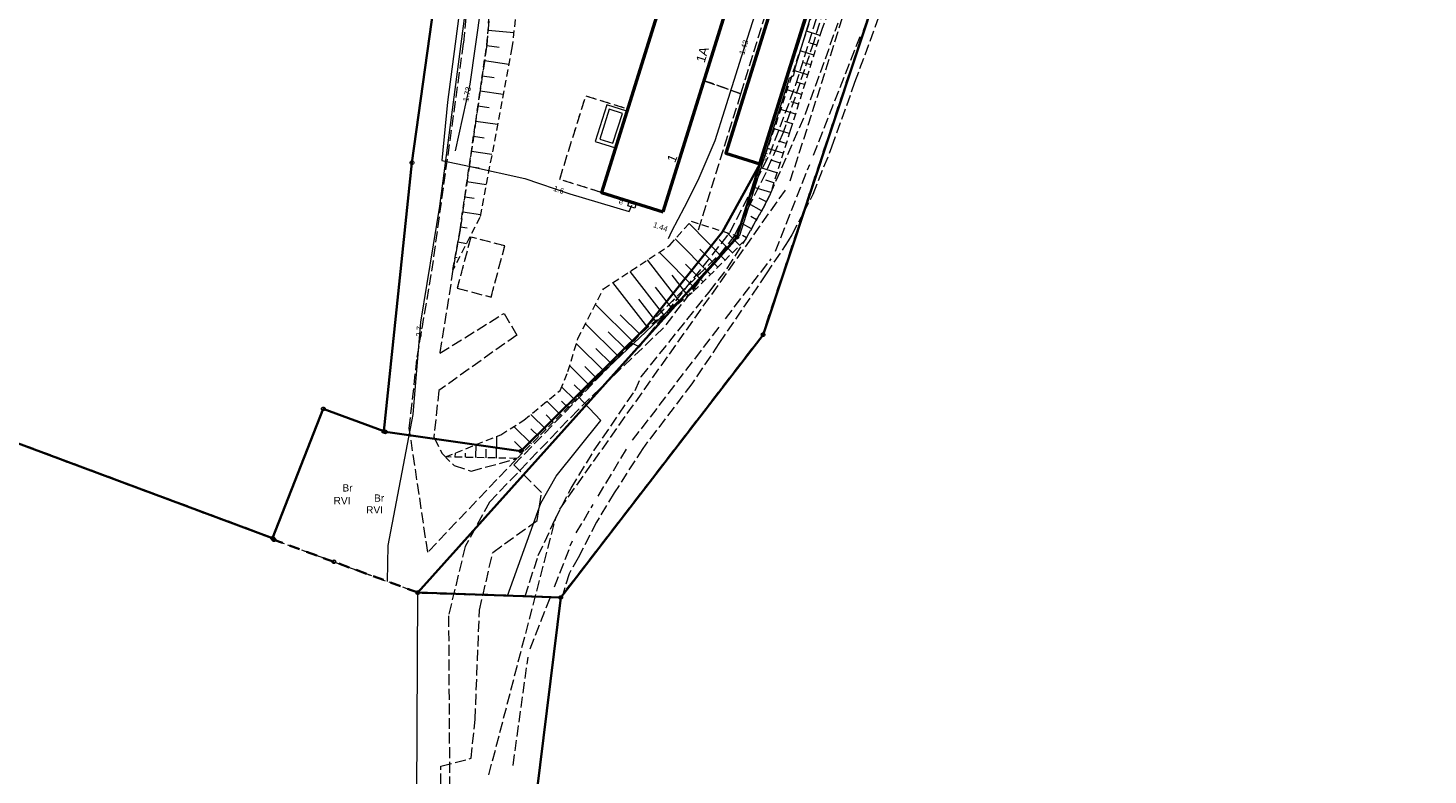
# Model space of a CAD drawing. Extents: x 5459987 to 5506369, y 5959610 to 5991660.
# Tile 7 of 51: x 5462324 to 5462516, y 5971880 to 5971982. Entities that reach past the tile are written whole.
import ezdxf
from ezdxf.enums import TextEntityAlignment as Align

# ---------------------------------------------------------------- set-up
doc = ezdxf.new("R2010")
doc.units = 0
for name, pattern in [('PRZER1-1', [1, 0.5, -0.5]), ('PRZER2-1', [1.5, 1, -0.5]), ('PRZER3-1', [2, 1.5, -0.5]), ('PRZER3-2', [2.5, 1.5, -1])]:
    doc.linetypes.add(name, pattern=pattern)
doc.layers.get('0').update_dxf_attribs({"linetype": 'CONTINUOUS'})
for name, color, linetype, lineweight in [('GEPADR_O', 7, 'CONTINUOUS', 18), ('GEPPGD', 7, 'CONTINUOUS', 18), ('GEPPGO', 7, 'CONTINUOUS', 18), ('GESBTO', 7, 'CONTINUOUS', 18), ('GESBZO', 7, 'CONTINUOUS', 50), ('GESDZI', 7, 'CONTINUOUS', 18), ('GESJOB', 7, 'CONTINUOUS', 35), ('GESOZN', 7, 'CONTINUOUS', 18), ('GSSKOA', 7, 'CONTINUOUS', 18), ('GSSZSN', 7, 'CONTINUOUS', 18), ('GUPPRZ_O', 7, 'CONTINUOUS', 18)]:
    doc.layers.add(name, color=color, linetype=linetype, lineweight=lineweight)
for name, color, linetype, lineweight, true_color in [('GESKKL', 7, 'CONTINUOUS', 18, 0x24bc24), ('GESKKL_O', 7, 'CONTINUOUS', 18, 0x24bc24), ('GESUZY', 7, 'CONTINUOUS', 18, 0x008000), ('GESUZY_O', 7, 'CONTINUOUS', 18, 0x008000), ('GULEPR', 1, 'CONTINUOUS', 18, 0xff0000), ('GULEPR_O', 1, 'CONTINUOUS', 18, 0xff0000), ('GULGPR', 7, 'CONTINUOUS', 18, 0xbfbf00), ('GULKPR', 7, 'CONTINUOUS', 18, 0x803300), ('GULTPR', 7, 'CONTINUOUS', 18, 0xff9100), ('GULWPR', 5, 'CONTINUOUS', 18, 0x0000ff), ('GUPESE', 1, 'CONTINUOUS', 18, 0xff0000), ('GUPESE_O', 1, 'CONTINUOUS', 18, 0xff0000)]:
    doc.layers.add(name, color=color, linetype=linetype, lineweight=lineweight, true_color=true_color)
doc.styles.add('Arial', font='arial.ttf')

# ---------------------------------------------------------------- blocks, each defined once
blk = doc.blocks.new('GEPPGD1_2')
blk.add_hatch(color=0).paths.add_polyline_path([(0, -0.045), (0.013906, -0.042798), (0.02645, -0.036406), (0.036406, -0.02645), (0.042798, -0.013906), (0.045, 0), (0.042798, 0.013906), (0.036406, 0.02645), (0.02645, 0.036406), (0.013906, 0.042798), (0, 0.045), (-0.013906, 0.042798), (-0.02645, 0.036406), (-0.036406, 0.02645), (-0.042798, 0.013906), (-0.045, 0), (-0.042798, -0.013906), (-0.036406, -0.02645), (-0.02645, -0.036406), (-0.013906, -0.042798)])
blk = doc.blocks.new('GUPESE1')
at = {"color": 0}
blk.add_lwpolyline([(-0.5, -0.25), (-0.5, 0.25), (0.5, 0.25), (0.5, -0.25)], close=True, dxfattribs=at)
blk = doc.blocks.new('GEPPGO1_1')
at = {"color": 0}
blk.add_lwpolyline([(0, 0.25), (0.077254, 0.237764), (0.146946, 0.202254), (0.202254, 0.146946), (0.237764, 0.077254), (0.25, 0), (0.237764, -0.077254), (0.202254, -0.146946), (0.146946, -0.202254), (0.077254, -0.237764), (0, -0.25), (-0.077254, -0.237764), (-0.146946, -0.202254), (-0.202254, -0.146946), (-0.237764, -0.077254), (-0.25, 0), (-0.237764, 0.077254), (-0.202254, 0.146946), (-0.146946, 0.202254), (-0.077254, 0.237764)], close=True, dxfattribs=at)
blk = doc.blocks.new('GEPPGD1_1')
at = {"color": 0}
blk.add_lwpolyline([(0, 0.25), (0.077254, 0.237764), (0.146946, 0.202254), (0.202254, 0.146946), (0.237764, 0.077254), (0.25, 0), (0.237764, -0.077254), (0.202254, -0.146946), (0.146946, -0.202254), (0.077254, -0.237764), (0, -0.25), (-0.077254, -0.237764), (-0.146946, -0.202254), (-0.202254, -0.146946), (-0.237764, -0.077254), (-0.25, 0), (-0.237764, 0.077254), (-0.202254, 0.146946), (-0.146946, 0.202254), (-0.077254, 0.237764)], close=True, dxfattribs=at)

msp = doc.modelspace()

# ---------------------------------------------------------------- linework, layer by layer
at = {"layer": 'GESBTO', "color": 252, "linetype": 'Continuous', "lineweight": 18, "elevation": 10.18}
for points in [[(5462406.02, 5971971.03), (5462403.26, 5971971.88), (5462401.66, 5971966.85), (5462404.44, 5971965.99)], [(5462405.39, 5971970.7), (5462403.59, 5971971.26), (5462402.29, 5971967.18), (5462404.11, 5971966.61)]]:
    msp.add_lwpolyline(points, close=True, dxfattribs=at)
at = {"layer": 'GESBZO', "color": 252, "linetype": 'Continuous', "lineweight": 50, "elevation": 10.18}
for points in [[(5462410.99, 5971957.23), (5462449.05, 5972079.02), (5462440.58, 5972081.66), (5462402.53, 5971959.88)], [(5462424.23, 5971963.78), (5462459.22, 5972075.69), (5462454.57, 5972077.19), (5462419.58, 5971965.28)]]:
    msp.add_lwpolyline(points, close=True, dxfattribs=at)
at = {"layer": 'GESDZI', "color": 86, "linetype": 'Continuous', "lineweight": 35, "true_color": 0x1a7000, "elevation": 10.22}
for points in [[(5462868.07, 5971903.66), (5462716.09, 5971917.91), (5462701.65, 5971919.26), (5462699.25, 5971919.55), (5462696.65, 5971919.73), (5462678.14, 5971921.53), (5462658.22, 5971923.38), (5462639.31, 5971925.14), (5462580.4, 5971930.64), (5462580.99, 5971970.63), (5462581.26, 5971988.63), (5462581.38, 5971996.63), (5462581.71, 5972019.24), (5462579.02, 5972070.41), (5462569.44, 5972241.64), (5462569.03, 5972275.5), (5462523.12, 5972259.37), (5462472.7, 5972196.07), (5462464.9, 5972151.67), (5462468.85, 5972073.61), (5462424.66, 5971940.41), (5462396.95, 5971904.43), (5462373.23, 5971712.32)], [(5462457.45, 5972184.44), (5462453.87, 5972157.77), (5462457.87, 5972101.97), (5462458.58, 5972092.02), (5462459.45, 5972086.04), (5462459.72, 5972075.93), (5462424.23, 5971963.77), (5462421.07, 5971953.77), (5462377.38, 5971905.1), (5462396.95, 5971904.43), (5462424.66, 5971940.41), (5462468.85, 5972073.61), (5462464.9, 5972151.67), (5462472.7, 5972196.07)]]:
    msp.add_lwpolyline(points, dxfattribs=at)
for points in [[(5462376.59, 5971963.95), (5462384.76, 5972022.39), (5462386.94, 5972024.7), (5462387.65, 5972027.92), (5462406.22, 5972097.48), (5462396.55, 5972094.77), (5462385.8, 5972064.87), (5462381.18, 5972059), (5462364.69, 5972043.16), (5462340.61, 5972048.06), (5462308.18, 5972057.25), (5462213.96, 5972082.17), (5462213.12, 5972055.3), (5462223.9, 5971961.75), (5462260.21, 5971948.8), (5462357.51, 5971912.55), (5462364.45, 5971930.25), (5462372.73, 5971927.18)], [(5462408.64, 5971941.45), (5462391.49, 5971924.46), (5462372.95, 5971927.1), (5462372.73, 5971927.18), (5462376.59, 5971963.95), (5462384.76, 5972022.39), (5462386.94, 5972024.7), (5462387.65, 5972027.92), (5462406.22, 5972097.48), (5462459.45, 5972086.04), (5462459.72, 5972075.93), (5462424.23, 5971963.77), (5462419.1, 5971954.48)]]:
    msp.add_lwpolyline(points, close=True, dxfattribs=at)
at = {"layer": 'GESJOB', "color": 252, "linetype": 'PRZER3-2', "lineweight": 35, "elevation": 10.22}
msp.add_lwpolyline([(5462472.7, 5972196.07), (5462464.9, 5972151.67), (5462468.85, 5972073.61), (5462424.66, 5971940.41), (5462396.95, 5971904.43), (5462377.38, 5971905.1), (5462365.9, 5971909.32), (5462357.69, 5971912.33), (5462357.51, 5971912.55), (5462260.21, 5971948.8)], dxfattribs=at)
msp.add_lwpolyline([(5462472.7, 5972196.07), (5462464.9, 5972151.67), (5462468.85, 5972073.61), (5462424.66, 5971940.41), (5462396.95, 5971904.43), (5462377.38, 5971905.1), (5462365.9, 5971909.32), (5462357.69, 5971912.33), (5462357.51, 5971912.55), (5462260.21, 5971948.8)], dxfattribs=at)
at = {"layer": 'GESKKL', "color": 252, "linetype": 'PRZER3-1', "lineweight": 18, "elevation": 10.06}
for points in [[(5462421.07, 5971953.77), (5462459.61, 5972075.57), (5462459.22, 5972075.69), (5462454.57, 5972077.19), (5462449.05, 5972079.02), (5462440.58, 5972081.66), (5462416.13, 5972003.44), (5462397.45, 5972007.54), (5462400.9, 5972029.09), (5462394.36, 5972030.01), (5462393.4, 5972026.37), (5462390.41, 5972008.91), (5462383.1, 5972010.54), (5462376.59, 5971963.95), (5462372.73, 5971927.18), (5462364.45, 5971930.25), (5462357.51, 5971912.55), (5462357.69, 5971912.33), (5462365.9, 5971909.32), (5462377.38, 5971905.1)], [(5462402.53, 5971959.88), (5462396.81, 5971961.67), (5462400.39, 5971973.12), (5462406.11, 5971971.33)], [(5462408.64, 5971941.45), (5462419.1, 5971954.48), (5462424.23, 5971963.77), (5462421.07, 5971953.77)], [(5462384.64, 5971953.77), (5462382.79, 5971946.78), (5462387.43, 5971945.55), (5462389.29, 5971952.56)]]:
    msp.add_lwpolyline(points, close=True, dxfattribs=at)
at = {"layer": 'GESOZN', "color": 252, "linetype": 'Continuous', "lineweight": 18, "elevation": 10.1}
msp.add_lwpolyline([(5462359.45, 5971403.28), (5462357.42, 5971443.6), (5462353.51, 5971465.73), (5462356.74, 5971481.76), (5462360.22, 5971562.85), (5462362.46, 5971623.44), (5462362.24, 5971633.81), (5462361.78, 5971666.54), (5462364.19, 5971706.59), (5462365.27, 5971717.59), (5462366.22, 5971726.74), (5462368.44, 5971742.8), (5462377.1, 5971802.16), (5462377.21, 5971868.04), (5462377.38, 5971905.1), (5462421.07, 5971953.77), (5462459.72, 5972075.93), (5462459.45, 5972086.04), (5462458.58, 5972092.02), (5462453.87, 5972157.77), (5462457.45, 5972184.44), (5462464.73, 5972209.82), (5462479.23, 5972234.17)], dxfattribs=at)
at = {"layer": 'GESUZY', "color": 252, "linetype": 'PRZER1-1', "lineweight": 18, "elevation": 10.08}
for points in [[(5462472.7, 5972196.07), (5462464.9, 5972151.67), (5462468.85, 5972073.61), (5462424.66, 5971940.41), (5462396.95, 5971904.43), (5462373.23, 5971712.32)], [(5462457.45, 5972184.44), (5462453.87, 5972157.77), (5462457.87, 5972101.97), (5462458.58, 5972092.02), (5462459.45, 5972086.04), (5462459.72, 5972075.93), (5462459.61, 5972075.57), (5462421.07, 5971953.77), (5462377.38, 5971905.1), (5462396.95, 5971904.43), (5462424.66, 5971940.41), (5462468.85, 5972073.61), (5462464.9, 5972151.67), (5462472.7, 5972196.07)]]:
    msp.add_lwpolyline(points, dxfattribs=at)
for points in [[(5462421.07, 5971953.77), (5462459.61, 5972075.57), (5462459.22, 5972075.69), (5462454.57, 5972077.19), (5462449.05, 5972079.02), (5462440.58, 5972081.66), (5462416.13, 5972003.44), (5462397.45, 5972007.54), (5462400.9, 5972029.09), (5462394.36, 5972030.01), (5462393.4, 5972026.37), (5462390.41, 5972008.91), (5462383.1, 5972010.54), (5462376.59, 5971963.95), (5462372.73, 5971927.18), (5462364.45, 5971930.25), (5462357.51, 5971912.55), (5462357.69, 5971912.33), (5462365.9, 5971909.32), (5462377.38, 5971905.1)], [(5462402.53, 5971959.88), (5462396.81, 5971961.67), (5462400.39, 5971973.12), (5462406.11, 5971971.33)], [(5462408.64, 5971941.45), (5462419.1, 5971954.48), (5462424.23, 5971963.77), (5462421.07, 5971953.77)], [(5462384.64, 5971953.77), (5462382.79, 5971946.78), (5462387.43, 5971945.55), (5462389.29, 5971952.56)]]:
    msp.add_lwpolyline(points, close=True, dxfattribs=at)
at = {"layer": 'GSSKOA', "color": 252, "linetype": 'PRZER3-1', "lineweight": 18, "elevation": 10.18}
for points in [[(5462466.02, 5972065.12), (5462430.22, 5971957.16), (5462428.59, 5971954.07), (5462428.09, 5971953.25), (5462425.09, 5971948.73), (5462418.6, 5971939.19), (5462414.9, 5971933.69), (5462408.18, 5971924.83), (5462404.28, 5971918.75), (5462401.85, 5971914.75), (5462399.36, 5971909.86), (5462398.1, 5971907.69), (5462397.25, 5971904.82), (5462396.95, 5971904.43), (5462392.07, 5971904.6)], [(5462388.47, 5971999.27), (5462386.83, 5971980.08), (5462383.17, 5971954.76), (5462382.2, 5971949.31), (5462380.41, 5971937.88), (5462389.19, 5971943.33), (5462390.94, 5971940.36), (5462380.28, 5971932.78), (5462379.57, 5971926.44), (5462380.72, 5971924.12), (5462382.37, 5971922.5), (5462384.7, 5971921.72), (5462390.96, 5971923.46), (5462378.75, 5971910.64), (5462376.22, 5971927.58), (5462377.3, 5971937.32), (5462379.31, 5971949.1), (5462383.67, 5971980.34), (5462385.49, 5971999.05)], [(5462392.07, 5971904.6), (5462393.88, 5971910.16), (5462396.2, 5971915.14), (5462398.39, 5971919.4), (5462401.55, 5971924.59), (5462407.14, 5971932.78), (5462407.98, 5971934.66), (5462417.28, 5971946.25), (5462419.75, 5971949.49), (5462422.2, 5971953.35), (5462424.88, 5971958.12), (5462425.62, 5971959.58), (5462430.48, 5971970.66), (5462434.94, 5971983.08)]]:
    msp.add_lwpolyline(points, dxfattribs=at)
msp.add_lwpolyline([(5462430.22, 5971957.16), (5462431.53, 5971959.66), (5462434.09, 5971966.14), (5462437.24, 5971974.98), (5462440.59, 5971984.12), (5462444.89, 5971996.86), (5462453.19, 5972021.86), (5462460.11, 5972043.67), (5462462.05, 5972050.13), (5462464.43, 5972058.33), (5462466.02, 5972065.12)], close=True, dxfattribs=at)
at = {"layer": 'GSSZSN', "color": 252, "linetype": 'PRZER2-1', "lineweight": 18, "elevation": 10.06}
msp.add_lwpolyline([(5462382.2, 5971949.31), (5462383.17, 5971954.76), (5462386.83, 5971980.08), (5462388.47, 5971999.27), (5462393.52, 5972026.42), (5462399.23, 5972049.28), (5462406.28, 5972070.81), (5462407.68, 5972079.45), (5462410.22, 5972083.03), (5462411.6, 5972073.3), (5462404.26, 5972048.67), (5462399.21, 5972023.42), (5462392.41, 5971998.44), (5462390.28, 5971979.68), (5462385.9, 5971956.46)], close=True, dxfattribs=at)
msp.add_lwpolyline([(5462434.65, 5971987.24), (5462432.69, 5971982.2), (5462428.39, 5971968.38), (5462425.62, 5971959.58), (5462424.88, 5971958.12), (5462422.2, 5971953.35), (5462414.94, 5971946.13), (5462408.68, 5971941.27), (5462402.33, 5971934.85), (5462390.96, 5971923.46), (5462381.2, 5971923.68), (5462388.74, 5971926.71), (5462391.92, 5971928.71), (5462396.89, 5971932.79), (5462397.94, 5971935.36), (5462399.3, 5971939.87), (5462402.81, 5971946.67), (5462411.87, 5971952.65), (5462414.81, 5971955.94), (5462421.13, 5971953.91), (5462423.48, 5971960.7), (5462426.43, 5971969.25), (5462431.46, 5971984.47)], dxfattribs=at)
at = {"layer": 'GSSZSN', "color": 252, "linetype": 'Continuous', "lineweight": 18, "elevation": 10.06}
for points in [[(5462387, 5971982.08), (5462390.52, 5971981.78)], [(5462432.43, 5971981.38), (5462430.62, 5971981.94)], [(5462386.82, 5971980), (5462388.53, 5971979.75)], [(5462432.02, 5971980.03), (5462431.1, 5971980.32)], [(5462386.52, 5971977.93), (5462389.86, 5971977.44)], [(5462431.6, 5971978.69), (5462429.74, 5971979.26)], [(5462430.76, 5971976), (5462428.86, 5971976.59)], [(5462431.18, 5971977.34), (5462430.24, 5971977.63)], [(5462386.22, 5971975.86), (5462387.84, 5971975.62)], [(5462430.34, 5971974.65), (5462429.38, 5971974.95)], [(5462385.92, 5971973.79), (5462389.08, 5971973.33)], [(5462429.92, 5971973.31), (5462427.97, 5971973.91)], [(5462429.5, 5971971.96), (5462428.52, 5971972.27)], [(5462385.62, 5971971.72), (5462387.16, 5971971.49)], [(5462429.09, 5971970.62), (5462427.09, 5971971.24)], [(5462385.32, 5971969.65), (5462388.31, 5971969.21)], [(5462428.25, 5971967.93), (5462426.2, 5971968.57)], [(5462428.67, 5971969.27), (5462427.66, 5971969.59)], [(5462385.02, 5971967.58), (5462386.47, 5971967.37)], [(5462427.83, 5971966.59), (5462426.78, 5971966.91)], [(5462384.72, 5971965.51), (5462387.53, 5971965.1)], [(5462427.4, 5971965.24), (5462425.28, 5971965.91)], [(5462384.42, 5971963.44), (5462385.78, 5971963.24)], [(5462426.56, 5971962.56), (5462424.36, 5971963.25)], [(5462426.98, 5971963.9), (5462425.9, 5971964.24)], [(5462384.12, 5971961.37), (5462386.75, 5971960.99)], [(5462426.13, 5971961.21), (5462425.02, 5971961.56)], [(5462383.83, 5971959.3), (5462385.1, 5971959.11)], [(5462425.71, 5971959.87), (5462423.44, 5971960.58)], [(5462425.12, 5971958.59), (5462424.11, 5971959.11)], [(5462383.53, 5971957.23), (5462385.98, 5971956.87)], [(5462424.45, 5971957.36), (5462422.67, 5971958.36)], [(5462383.23, 5971955.16), (5462384.16, 5971955.02)], [(5462419.47, 5971950.63), (5462414.52, 5971955.61)], [(5462423.07, 5971954.9), (5462421.73, 5971955.65)], [(5462423.76, 5971956.13), (5462422.98, 5971956.57)], [(5462382.87, 5971953.1), (5462384.05, 5971952.89)], [(5462417.47, 5971948.65), (5462412.64, 5971953.51)], [(5462420.47, 5971951.62), (5462418.64, 5971953.46)], [(5462421.46, 5971952.62), (5462419.73, 5971954.36)], [(5462422.38, 5971953.67), (5462421.82, 5971953.99)], [(5462382.51, 5971951.04), (5462382.78, 5971950.99)], [(5462415.47, 5971946.66), (5462410.45, 5971951.71)], [(5462418.47, 5971949.64), (5462416.02, 5971952.1)], [(5462413.31, 5971944.86), (5462408.82, 5971950.64)], [(5462416.47, 5971947.65), (5462414.06, 5971950.08)], [(5462408.86, 5971941.41), (5462404.11, 5971947.53)], [(5462411.08, 5971943.14), (5462406.47, 5971949.08)], [(5462414.42, 5971945.73), (5462412.21, 5971948.57)], [(5462409.97, 5971942.27), (5462407.63, 5971945.29)], [(5462412.2, 5971944), (5462409.92, 5971946.93)], [(5462406.86, 5971939.43), (5462401.7, 5971944.53)], [(5462404.88, 5971937.43), (5462400.35, 5971941.9)], [(5462407.85, 5971940.43), (5462405.11, 5971943.13)], [(5462405.87, 5971938.43), (5462403.45, 5971940.82)], [(5462402.9, 5971935.42), (5462399.09, 5971939.19)], [(5462403.89, 5971936.42), (5462401.78, 5971938.51)], [(5462400.91, 5971933.43), (5462398.18, 5971936.15)], [(5462401.9, 5971934.42), (5462400.27, 5971936.05)], [(5462398.92, 5971931.43), (5462397.08, 5971933.27)], [(5462399.92, 5971932.43), (5462398.79, 5971933.56)], [(5462396.93, 5971929.44), (5462395.07, 5971931.3)], [(5462397.93, 5971930.44), (5462397.05, 5971931.32)], [(5462394.94, 5971927.45), (5462392.88, 5971929.5)], [(5462395.94, 5971928.44), (5462394.96, 5971929.42)], [(5462388.15, 5971923.52), (5462388.21, 5971926.5)], [(5462392.95, 5971925.45), (5462390.55, 5971927.85)], [(5462393.95, 5971926.45), (5462392.86, 5971927.53)], [(5462382.51, 5971923.65), (5462382.53, 5971924.21)], [(5462383.92, 5971923.62), (5462383.93, 5971924.2)], [(5462385.33, 5971923.59), (5462385.37, 5971925.36)], [(5462386.74, 5971923.56), (5462386.76, 5971924.74)], [(5462391.96, 5971924.46), (5462390.64, 5971925.77)]]:
    msp.add_lwpolyline(points, dxfattribs=at)
at = {"layer": 'GULEPR', "color": 1, "linetype": 'Continuous', "lineweight": 18, "true_color": 0xff0000, "elevation": 10.14}
for points in [[(5462413.92, 5972094.65), (5462411.31, 5972095.3), (5462407.13, 5972095.87), (5462406.48, 5972094.18), (5462404.95, 5972088.59), (5462401.74, 5972076), (5462397.87, 5972061.7), (5462395.27, 5972052.71), (5462391.47, 5972039.04), (5462389.22, 5972029.91), (5462387.67, 5972024.28), (5462385.55, 5972013.95), (5462385.28, 5972010.09), (5462384.99, 5972004.26), (5462383.99, 5971994.74), (5462383.18, 5971985.42), (5462381.47, 5971972.22), (5462380.68, 5971964.26), (5462384.58, 5971963.43), (5462392.02, 5971961.8), (5462398.19, 5971959.67), (5462406.34, 5971957.26), (5462406.7, 5971958.13)], [(5462413.92, 5972094.65), (5462411.31, 5972095.3), (5462407.13, 5972095.87), (5462406.48, 5972094.18), (5462404.95, 5972088.59), (5462401.74, 5972076), (5462397.87, 5972061.7), (5462395.27, 5972052.71), (5462391.47, 5972039.04), (5462389.22, 5972029.91), (5462387.67, 5972024.28), (5462385.55, 5972013.95), (5462385.28, 5972010.09), (5462384.99, 5972004.26), (5462383.99, 5971994.74), (5462383.18, 5971985.42), (5462381.47, 5971972.22), (5462380.68, 5971964.26), (5462384.58, 5971963.43), (5462392.02, 5971961.8), (5462398.19, 5971959.67), (5462406.34, 5971957.26), (5462406.7, 5971958.13)], [(5462389.65, 5971904.68), (5462394.24, 5971917.35), (5462396.35, 5971921.06), (5462402.44, 5971928.67), (5462399.31, 5971931.97), (5462412.02, 5971944.03), (5462415.19, 5971946.98), (5462421.46, 5971954.05), (5462428.28, 5971975.54), (5462428.88, 5971975.94), (5462429.11, 5971977.06), (5462434.14, 5971993.53)], [(5462389.65, 5971904.68), (5462394.24, 5971917.35), (5462396.35, 5971921.06), (5462402.44, 5971928.67), (5462399.31, 5971931.97), (5462412.02, 5971944.03), (5462415.19, 5971946.98), (5462421.46, 5971954.05), (5462428.28, 5971975.54), (5462428.88, 5971975.94), (5462429.11, 5971977.06), (5462434.14, 5971993.53)]]:
    msp.add_lwpolyline(points, dxfattribs=at)
at = {"layer": 'GULEPR', "color": 1, "linetype": 'PRZER3-1', "lineweight": 18, "true_color": 0xff0000, "elevation": 10.14}
msp.add_lwpolyline([(5462380.56, 5971868.84), (5462380.56, 5971881.32), (5462384.67, 5971882.42), (5462385.23, 5971887.75), (5462385.83, 5971902.69), (5462387.65, 5971910.61), (5462393.72, 5971914.97), (5462394.33, 5971918.8), (5462390.54, 5971922.59), (5462406.73, 5971939.27), (5462407.73, 5971938.76), (5462420.13, 5971954.38), (5462424.67, 5971963.37), (5462425.58, 5971965.1), (5462429.15, 5971974.64), (5462434.14, 5971990.62)], dxfattribs=at)
msp.add_lwpolyline([(5462380.56, 5971868.84), (5462380.56, 5971881.32), (5462384.67, 5971882.42), (5462385.23, 5971887.75), (5462385.83, 5971902.69), (5462387.65, 5971910.61), (5462393.72, 5971914.97), (5462394.33, 5971918.8), (5462390.54, 5971922.59), (5462406.73, 5971939.27), (5462407.73, 5971938.76), (5462420.13, 5971954.38), (5462424.67, 5971963.37), (5462425.58, 5971965.1), (5462429.15, 5971974.64), (5462434.14, 5971990.62)], dxfattribs=at)
at = {"layer": 'GULGPR', "color": 52, "linetype": 'Continuous', "lineweight": 18, "true_color": 0xbfbf00, "elevation": 10.14}
msp.add_lwpolyline([(5462424.8, 5971988.25), (5462421.67, 5971978.41), (5462419.4, 5971971.15), (5462418.07, 5971966.93), (5462415.74, 5971961.5), (5462413.86, 5971957.81), (5462412.1, 5971954.54), (5462411.66, 5971953.52)], dxfattribs=at)
at = {"layer": 'GULKPR', "linetype": 'PRZER3-1', "lineweight": 18, "elevation": 10.14}
for points in [[(5462428.39, 5971961.45), (5462446.19, 5972017.06)], [(5462431.54, 5971964.97), (5462438.14, 5971981.67)], [(5462426.35, 5971951.82), (5462431.05, 5971963.72)], [(5462396.83, 5971916.54), (5462427.86, 5971960.39)], [(5462419.5, 5971942.58), (5462425.76, 5971950.78)], [(5462406.8, 5971925.95), (5462418.69, 5971941.52)], [(5462402.1, 5971918.32), (5462406.1, 5971924.98)], [(5462399.07, 5971913.27), (5462401.41, 5971917.17)], [(5462387.12, 5971880.15), (5462396.31, 5971915.48)], [(5462396.09, 5971905.89), (5462398.55, 5971912.2)], [(5462392.78, 5971897.42), (5462395.6, 5971904.64)], [(5462390.42, 5971881.44), (5462392.48, 5971896.27)]]:
    msp.add_lwpolyline(points, dxfattribs=at)
at = {"layer": 'GULTPR', "color": 30, "linetype": 'Continuous', "lineweight": 18, "true_color": 0xff9100, "elevation": 10.14}
msp.add_lwpolyline([(5462462.2, 5972234.51), (5462450.43, 5972234.16), (5462449.09, 5972232.78), (5462447.92, 5972231.2), (5462438.02, 5972208.88), (5462435.18, 5972201.76), (5462428.5, 5972183.96), (5462419.53, 5972163.61), (5462414.19, 5972142.48), (5462412.71, 5972124.99), (5462411.09, 5972116.67), (5462407.3, 5972094.83), (5462402.79, 5972077.02), (5462401.1, 5972070.23), (5462392.26, 5972039.44), (5462386.28, 5972014.53), (5462384.4, 5971988.92), (5462380.34, 5971958.02), (5462377.76, 5971942.12), (5462376.7, 5971929.46), (5462373.29, 5971911.54), (5462373.19, 5971906.64)], dxfattribs=at)
msp.add_lwpolyline([(5462462.2, 5972234.51), (5462450.43, 5972234.16), (5462449.09, 5972232.78), (5462447.92, 5972231.2), (5462438.02, 5972208.88), (5462435.18, 5972201.76), (5462428.5, 5972183.96), (5462419.53, 5972163.61), (5462414.19, 5972142.48), (5462412.71, 5972124.99), (5462411.09, 5972116.67), (5462407.3, 5972094.83), (5462402.79, 5972077.02), (5462401.1, 5972070.23), (5462392.26, 5972039.44), (5462386.28, 5972014.53), (5462384.4, 5971988.92), (5462380.34, 5971958.02), (5462377.76, 5971942.12), (5462376.7, 5971929.46), (5462373.29, 5971911.54), (5462373.19, 5971906.64)], dxfattribs=at)
at = {"layer": 'GULTPR', "color": 30, "linetype": 'PRZER3-1', "lineweight": 18, "true_color": 0xff9100, "elevation": 10.14}
msp.add_lwpolyline([(5462415.82, 5971954.78), (5462421.63, 5971973.4), (5462416.6, 5971975.18), (5462421.63, 5971973.4), (5462427.31, 5971991.67), (5462422.21, 5971993.13), (5462427.31, 5971991.67), (5462433.09, 5972010.23), (5462428.06, 5972011.86), (5462433.09, 5972010.23), (5462439.19, 5972029.81), (5462434.18, 5972031.44), (5462439.19, 5972029.81), (5462444.78, 5972047.75), (5462439.76, 5972049.28), (5462444.78, 5972047.75), (5462450.7, 5972066.77), (5462445.69, 5972068.26)], dxfattribs=at)
msp.add_lwpolyline([(5462415.82, 5971954.78), (5462421.63, 5971973.4), (5462416.6, 5971975.18), (5462421.63, 5971973.4), (5462427.31, 5971991.67), (5462422.21, 5971993.13), (5462427.31, 5971991.67), (5462433.09, 5972010.23), (5462428.06, 5972011.86), (5462433.09, 5972010.23), (5462439.19, 5972029.81), (5462434.18, 5972031.44), (5462439.19, 5972029.81), (5462444.78, 5972047.75), (5462439.76, 5972049.28), (5462444.78, 5972047.75), (5462450.7, 5972066.77), (5462445.69, 5972068.26)], dxfattribs=at)
at = {"layer": 'GULWPR', "color": 5, "linetype": 'Continuous', "lineweight": 18, "true_color": 0x0000ff, "elevation": 10.14}
msp.add_lwpolyline([(5462438.29, 5972194.17), (5462425.14, 5972161.82), (5462420.54, 5972151.19), (5462417.04, 5972133.58), (5462412.95, 5972111.86), (5462411.49, 5972103.1), (5462410.78, 5972100.19), (5462408.03, 5972084.21), (5462404.39, 5972071.3), (5462398.85, 5972051.44), (5462394.88, 5972036.02), (5462391.35, 5972019.42), (5462387.51, 5971996), (5462384.51, 5971974.71), (5462382.51, 5971965.6)], dxfattribs=at)
at = {"layer": 'GULWPR', "color": 5, "linetype": 'PRZER3-1', "lineweight": 18, "true_color": 0x0000ff, "elevation": 10.14}
msp.add_lwpolyline([(5462456.75, 5972177.4), (5462455.25, 5972162.81), (5462455.08, 5972153.32), (5462458.54, 5972102.2), (5462459.8, 5972096.73), (5462460.91, 5972084.63), (5462461.12, 5972076.24), (5462460.27, 5972071.15), (5462456.47, 5972059.05), (5462444.83, 5972022.89), (5462438.35, 5972002.16), (5462431.59, 5971980.5), (5462427.41, 5971968.11), (5462425.02, 5971962.56), (5462420.77, 5971954.05), (5462411.02, 5971941.35), (5462399.32, 5971930.13), (5462387.2, 5971917.49), (5462383.87, 5971911.39), (5462381.59, 5971901.93), (5462381.74, 5971878.48)], dxfattribs=at)

# ---------------------------------------------------------------- block references
at = {"layer": 'GEPPGD', "color": 86, "linetype": 'Continuous', "lineweight": 18, "true_color": 0x1a7000}
for name, p in [('GEPPGD1_1', (5462376.59, 5971963.95, 10.24)), ('GEPPGD1_2', (5462424.23, 5971963.77, 10.24)), ('GEPPGD1_2', (5462419.1, 5971954.48, 10.24)), ('GEPPGD1_1', (5462421.07, 5971953.77, 10.24)), ('GEPPGD1_2', (5462408.64, 5971941.45, 10.24)), ('GEPPGD1_1', (5462364.45, 5971930.25, 10.24)), ('GEPPGD1_1', (5462372.73, 5971927.18, 10.24)), ('GEPPGD1_1', (5462372.95, 5971927.1, 10.24)), ('GEPPGD1_1', (5462391.49, 5971924.46, 10.24))]:
    msp.add_blockref(name, p, dxfattribs=at)
at = {"layer": 'GEPPGO', "color": 252, "linetype": 'Continuous', "lineweight": 18}
for p in [(5462424.66, 5971940.41, 10.24), (5462357.51, 5971912.55, 10.24), (5462357.69, 5971912.33, 10.24), (5462365.9, 5971909.32, 10.24), (5462377.38, 5971905.1, 10.24), (5462396.95, 5971904.43, 10.24)]:
    msp.add_blockref('GEPPGO1_1', p, dxfattribs=at)
at = {"layer": 'GUPESE', "color": 1, "linetype": 'Continuous', "lineweight": 18, "true_color": 0xff0000, "rotation": 342.4696279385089}
msp.add_blockref('GUPESE1', (5462406.7, 5971958.13, 10.16), dxfattribs=at)

# ---------------------------------------------------------------- texts
at = {"layer": 'GEPADR_O', "color": 252, "linetype": 'Continuous', "lineweight": 0, "style": 'Arial'}
for s, rotation, p in [('1A', 72.9244, (5462416.64, 5971977.55, 10.8)), ('1', 67.0016, (5462412.59, 5971963.87, 10.8))]:
    msp.add_text(s, height=1.25, rotation=rotation, dxfattribs=at).set_placement(p)
at = {"layer": 'GESKKL_O', "color": 252, "linetype": 'Continuous', "lineweight": 0, "style": 'Arial'}
for p in [(5462365.85, 5971917.19, 10.8), (5462370.3, 5971915.93, 10.8)]:
    msp.add_text('RVI', height=1, dxfattribs=at).set_placement(p)
at = {"layer": 'GESUZY_O', "color": 252, "linetype": 'Continuous', "lineweight": 0, "style": 'Arial'}
for p in [(5462367.06, 5971918.94, 10.8), (5462371.39, 5971917.54, 10.8)]:
    msp.add_text('Br', height=1, dxfattribs=at).set_placement(p)
at = {"layer": 'GULEPR_O', "color": 1, "linetype": 'Continuous', "lineweight": 0, "true_color": 0xff0000, "style": 'Arial'}
msp.add_text('en', height=0.75, rotation=72.3928, dxfattribs=at).set_placement((5462425.15, 5971964.71, 10.8), align=Align.CENTER)
at = {"layer": 'GUPESE_O', "color": 1, "linetype": 'Continuous', "lineweight": 0, "true_color": 0xff0000, "style": 'Arial'}
msp.add_text('e', height=0.75, dxfattribs=at).set_placement((5462405.49, 5971958.24, 10.8), align=Align.RIGHT)
at = {"layer": 'GUPPRZ_O', "color": 52, "linetype": 'Continuous', "lineweight": 0, "true_color": 0xbfbf00, "style": 'Arial'}
msp.add_text('1.43', height=0.75, rotation=72.3547, dxfattribs=at).set_placement((5462422.06, 5971978.67, 10.8))
at = {"layer": 'GUPPRZ_O', "color": 5, "linetype": 'Continuous', "lineweight": 0, "true_color": 0x0000ff, "style": 'Arial'}
msp.add_text('1.73', height=0.75, rotation=77.6178, dxfattribs=at).set_placement((5462384.71, 5971974.26, 10.8), align=Align.RIGHT)
at = {"layer": 'GUPPRZ_O', "color": 1, "linetype": 'Continuous', "lineweight": 0, "true_color": 0xff0000, "style": 'Arial'}
msp.add_text('1.6', height=0.75, rotation=340.9544, dxfattribs=at).set_placement((5462397.26, 5971959.65, 10.8), align=Align.RIGHT)
at = {"layer": 'GUPPRZ_O', "color": 52, "linetype": 'Continuous', "lineweight": 0, "true_color": 0xbfbf00, "style": 'Arial'}
msp.add_text('1.44', height=0.75, rotation=339.9039, dxfattribs=at).set_placement((5462411.44, 5971954.47, 10.8), align=Align.RIGHT)
at = {"layer": 'GUPPRZ_O', "color": 30, "linetype": 'Continuous', "lineweight": 0, "true_color": 0xff9100, "style": 'Arial'}
msp.add_text('2.7', height=0.75, rotation=85.2003, dxfattribs=at).set_placement((5462378.01, 5971941.55, 10.8), align=Align.RIGHT)

doc.saveas('drawing.dxf')
